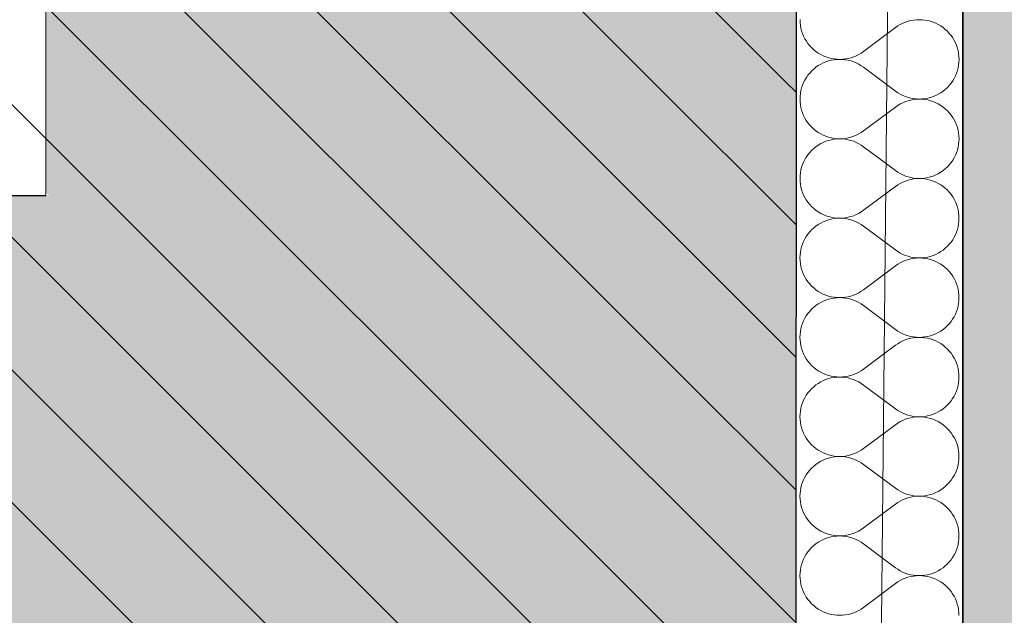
# Model space of a CAD drawing. Header units: millimetres. Extents: x -40276 to 214973, y -147941 to 35228.
# Tile 172 of 256: x -1067 to -123, y 648 to 1219. Entities that reach past the tile are written whole.
import ezdxf

# ---------------------------------------------------------------- set-up
doc = ezdxf.new("R2010")
doc.units = ezdxf.units.MM
doc.header["$MEASUREMENT"] = 0
doc.linetypes.add('Wipeout_Contour', pattern=[1000, 0, -1000])
for name, color, linetype in [('1._POHLED ZÁPADNÍ_2_0_plochy', 7, 'Continuous'), ('1._POHLED ZÁPADNÍ_2_2D prvky - obecné', 7, 'Continuous'), ('1._POHLED ZÁPADNÍ_2_akustické prvky', 7, 'Continuous'), ('1._POHLED ZÁPADNÍ_2_BT_ortho', 7, 'Continuous'), ('1._POHLED ZÁPADNÍ_2_Nové_Výplně – Řezové', 7, 'Continuous'), ('1._POHLED ZÁPADNÍ_2_Situace - terén', 7, 'Continuous'), ('1._POHLED ZÁPADNÍ_2_Výplně – Řezové', 7, 'Continuous')]:
    doc.layers.add(name, color=color, linetype=linetype)

# ---------------------------------------------------------------- blocks, each defined once
blk = doc.blocks.new('*X12', base_point=(-42174.69, -26223.67))
at = {"layer": '1._POHLED ZÁPADNÍ_2_Nové_Výplně – Řezové', "color": 21, "linetype": 'Continuous', "lineweight": 20, "true_color": 0xffaaaa}
for p, q in [((-318.71, 1219.09), (-318.62, 1216.37)), ((-215.19, 1217.53), (-217.77, 1216.67)), ((-212.55, 1218.2), (-215.19, 1217.53)), ((-209.88, 1218.69), (-212.55, 1218.2)), ((-207.17, 1218.98), (-209.88, 1218.69)), ((-204.45, 1219.08), (-207.17, 1218.98)), ((-201.73, 1218.98), (-204.45, 1219.08)), ((-199.03, 1218.69), (-201.73, 1218.98)), ((-196.35, 1218.21), (-199.03, 1218.69)), ((-193.72, 1217.54), (-196.35, 1218.21)), ((-191.13, 1216.68), (-193.72, 1217.54)), ((-318.62, 1216.37), (-318.33, 1213.67)), ((-318.33, 1213.67), (-317.84, 1210.99)), ((-317.84, 1210.99), (-317.17, 1208.35)), ((-317.17, 1208.35), (-316.31, 1205.77)), ((-227.29, 1211.46), (-257.77, 1188.61)), ((-225.05, 1213.01), (-227.29, 1211.46)), ((-222.71, 1214.4), (-225.05, 1213.01)), ((-220.28, 1215.62), (-222.71, 1214.4)), ((-217.77, 1216.67), (-220.28, 1215.62)), ((-188.62, 1215.64), (-191.13, 1216.68)), ((-186.19, 1214.42), (-188.62, 1215.64)), ((-183.85, 1213.03), (-186.19, 1214.42)), ((-181.61, 1211.48), (-183.85, 1213.03)), ((-179.49, 1209.78), (-181.61, 1211.48)), ((-177.5, 1207.92), (-179.49, 1209.78)), ((-316.31, 1205.77), (-315.27, 1203.26)), ((-315.27, 1203.26), (-314.05, 1200.83)), ((-314.05, 1200.83), (-312.67, 1198.49)), ((-175.65, 1205.93), (-177.5, 1207.92)), ((-173.94, 1203.81), (-175.65, 1205.93)), ((-172.39, 1201.58), (-173.94, 1203.81)), ((-171, 1199.24), (-172.39, 1201.58)), ((-169.78, 1196.81), (-171, 1199.24)), ((-312.67, 1198.49), (-311.11, 1196.25)), ((-311.11, 1196.25), (-309.41, 1194.14)), ((-309.41, 1194.14), (-307.55, 1192.14)), ((-307.55, 1192.14), (-305.56, 1190.29)), ((-305.56, 1190.29), (-303.44, 1188.58)), ((-168.74, 1194.29), (-169.78, 1196.81)), ((-167.88, 1191.71), (-168.74, 1194.29)), ((-167.21, 1189.08), (-167.88, 1191.71)), ((-166.73, 1186.4), (-167.21, 1189.08)), ((-303.44, 1188.58), (-301.21, 1187.03)), ((-301.21, 1187.03), (-298.87, 1185.65)), ((-298.87, 1185.65), (-296.43, 1184.43)), ((-296.43, 1184.43), (-293.92, 1183.39)), ((-293.92, 1183.39), (-291.34, 1182.53)), ((-291.34, 1182.53), (-288.7, 1181.86)), ((-288.7, 1180.13), (-291.34, 1179.46)), ((-288.7, 1181.86), (-286.02, 1181.38)), ((-286.02, 1180.61), (-288.7, 1180.13)), ((-286.02, 1181.38), (-283.32, 1181.09)), ((-283.32, 1180.9), (-286.02, 1180.61)), ((-283.32, 1181.09), (-280.6, 1180.99)), ((-280.6, 1180.99), (-283.32, 1180.9)), ((-280.6, 1180.99), (-277.88, 1181.09)), ((-277.88, 1180.89), (-280.6, 1180.99)), ((-277.88, 1181.09), (-275.18, 1181.38)), ((-275.18, 1180.6), (-277.88, 1180.89)), ((-275.18, 1181.38), (-272.5, 1181.87)), ((-272.5, 1180.11), (-275.18, 1180.6)), ((-272.5, 1181.87), (-269.86, 1182.54)), ((-269.86, 1179.44), (-272.5, 1180.11)), ((-269.86, 1182.54), (-267.28, 1183.4)), ((-267.28, 1183.4), (-264.77, 1184.44)), ((-264.77, 1184.44), (-262.34, 1185.66)), ((-262.34, 1185.66), (-260, 1187.05)), ((-260, 1187.05), (-257.77, 1188.61)), ((-166.44, 1183.69), (-166.73, 1186.4)), ((-166.34, 1180.98), (-166.44, 1183.69)), ((-166.44, 1178.26), (-166.34, 1180.98)), ((-305.56, 1171.7), (-307.56, 1169.85)), ((-303.44, 1173.4), (-305.56, 1171.7)), ((-301.21, 1174.96), (-303.44, 1173.4)), ((-298.87, 1176.34), (-301.21, 1174.96)), ((-296.43, 1177.56), (-298.87, 1176.34)), ((-293.92, 1178.6), (-296.43, 1177.56)), ((-291.34, 1179.46), (-293.92, 1178.6)), ((-267.28, 1178.58), (-269.86, 1179.44)), ((-264.77, 1177.53), (-267.28, 1178.58)), ((-262.34, 1176.31), (-264.77, 1177.53)), ((-260, 1174.92), (-262.34, 1176.31)), ((-257.77, 1173.37), (-260, 1174.92)), ((-227.3, 1150.51), (-257.77, 1173.37)), ((-168.74, 1167.66), (-167.88, 1170.24)), ((-167.88, 1170.24), (-167.21, 1172.87)), ((-167.21, 1172.87), (-166.73, 1175.55)), ((-166.73, 1175.55), (-166.44, 1178.26)), ((-314.06, 1161.16), (-315.28, 1158.73)), ((-312.67, 1163.5), (-314.06, 1161.16)), ((-311.12, 1165.74), (-312.67, 1163.5)), ((-309.41, 1167.86), (-311.12, 1165.74)), ((-307.56, 1169.85), (-309.41, 1167.86)), ((-172.39, 1160.37), (-171.01, 1162.71)), ((-171.01, 1162.71), (-169.79, 1165.14)), ((-169.79, 1165.14), (-168.74, 1167.66)), ((-317.18, 1153.64), (-317.85, 1151)), ((-316.32, 1156.22), (-317.18, 1153.64)), ((-315.28, 1158.73), (-316.32, 1156.22)), ((-181.62, 1150.47), (-179.5, 1152.18)), ((-179.5, 1152.18), (-177.51, 1154.03)), ((-177.51, 1154.03), (-175.65, 1156.02)), ((-175.65, 1156.02), (-173.95, 1158.14)), ((-173.95, 1158.14), (-172.39, 1160.37)), ((-318.63, 1145.62), (-318.73, 1142.9)), ((-318.73, 1142.9), (-318.63, 1140.18)), ((-318.34, 1148.33), (-318.63, 1145.62)), ((-317.85, 1151), (-318.34, 1148.33)), ((-227.3, 1150.51), (-225.06, 1148.95)), ((-225.06, 1148.95), (-222.72, 1147.56)), ((-222.72, 1147.56), (-220.29, 1146.34)), ((-220.29, 1146.34), (-217.78, 1145.3)), ((-217.78, 1145.3), (-215.2, 1144.44)), ((-215.2, 1144.44), (-212.56, 1143.76)), ((-212.56, 1142.01), (-215.2, 1141.34)), ((-212.56, 1143.76), (-209.89, 1143.28)), ((-209.89, 1142.49), (-212.56, 1142.01)), ((-209.89, 1143.28), (-207.18, 1142.98)), ((-207.18, 1142.79), (-209.89, 1142.49)), ((-207.18, 1142.98), (-204.46, 1142.89)), ((-204.46, 1142.89), (-207.18, 1142.79)), ((-204.46, 1142.89), (-201.75, 1142.98)), ((-201.75, 1142.79), (-204.46, 1142.89)), ((-201.75, 1142.98), (-199.04, 1143.27)), ((-199.04, 1142.5), (-201.75, 1142.79)), ((-199.04, 1143.27), (-196.36, 1143.75)), ((-196.36, 1142.02), (-199.04, 1142.5)), ((-196.36, 1143.75), (-193.73, 1144.42)), ((-193.73, 1141.35), (-196.36, 1142.02)), ((-193.73, 1144.42), (-191.14, 1145.28)), ((-191.14, 1145.28), (-188.63, 1146.32)), ((-188.63, 1146.32), (-186.2, 1147.54)), ((-186.2, 1147.54), (-183.86, 1148.92)), ((-183.86, 1148.92), (-181.62, 1150.47)), ((-318.63, 1140.18), (-318.34, 1137.48)), ((-318.34, 1137.48), (-317.86, 1134.8)), ((-317.86, 1134.8), (-317.18, 1132.16)), ((-227.3, 1135.27), (-257.78, 1112.42)), ((-225.06, 1136.82), (-227.3, 1135.27)), ((-222.73, 1138.21), (-225.06, 1136.82)), ((-220.29, 1139.43), (-222.73, 1138.21)), ((-217.78, 1140.48), (-220.29, 1139.43)), ((-215.2, 1141.34), (-217.78, 1140.48)), ((-191.14, 1140.49), (-193.73, 1141.35)), ((-188.63, 1139.45), (-191.14, 1140.49)), ((-186.2, 1138.23), (-188.63, 1139.45)), ((-183.86, 1136.84), (-186.2, 1138.23)), ((-181.62, 1135.29), (-183.86, 1136.84)), ((-179.5, 1133.59), (-181.62, 1135.29)), ((-177.51, 1131.73), (-179.5, 1133.59)), ((-317.18, 1132.16), (-316.32, 1129.58)), ((-316.32, 1129.58), (-315.28, 1127.07)), ((-315.28, 1127.07), (-314.06, 1124.64)), ((-314.06, 1124.64), (-312.68, 1122.3)), ((-175.66, 1129.74), (-177.51, 1131.73)), ((-173.95, 1127.62), (-175.66, 1129.74)), ((-172.4, 1125.39), (-173.95, 1127.62)), ((-171.01, 1123.05), (-172.4, 1125.39)), ((-169.79, 1120.62), (-171.01, 1123.05)), ((-312.68, 1122.3), (-311.12, 1120.06)), ((-311.12, 1120.06), (-309.42, 1117.94)), ((-309.42, 1117.94), (-307.56, 1115.95)), ((-307.56, 1115.95), (-305.57, 1114.1)), ((-305.57, 1114.1), (-303.45, 1112.39)), ((-168.75, 1118.1), (-169.79, 1120.62)), ((-167.89, 1115.52), (-168.75, 1118.1)), ((-167.22, 1112.89), (-167.89, 1115.52)), ((-303.45, 1112.39), (-301.22, 1110.84)), ((-301.22, 1110.84), (-298.88, 1109.46)), ((-298.88, 1109.46), (-296.44, 1108.24)), ((-296.44, 1108.24), (-293.93, 1107.2)), ((-293.93, 1107.2), (-291.35, 1106.34)), ((-291.35, 1106.34), (-288.71, 1105.67)), ((-288.71, 1105.67), (-286.03, 1105.19)), ((-286.04, 1104.42), (-288.71, 1103.94)), ((-283.33, 1104.71), (-286.04, 1104.42)), ((-286.03, 1105.19), (-283.33, 1104.9)), ((-283.33, 1104.9), (-280.61, 1104.8)), ((-280.61, 1104.8), (-283.33, 1104.71)), ((-280.61, 1104.8), (-277.89, 1104.9)), ((-277.89, 1104.7), (-280.61, 1104.8)), ((-277.89, 1104.9), (-275.19, 1105.19)), ((-275.19, 1104.41), (-277.89, 1104.7)), ((-275.19, 1105.19), (-272.51, 1105.68)), ((-272.51, 1103.92), (-275.19, 1104.41)), ((-272.51, 1105.68), (-269.87, 1106.35)), ((-269.87, 1106.35), (-267.29, 1107.21)), ((-267.29, 1107.21), (-264.78, 1108.25)), ((-264.78, 1108.25), (-262.35, 1109.47)), ((-262.35, 1109.47), (-260.01, 1110.86)), ((-260.01, 1110.86), (-257.78, 1112.42)), ((-166.74, 1110.21), (-167.22, 1112.89)), ((-166.45, 1107.5), (-166.74, 1110.21)), ((-166.35, 1104.79), (-166.45, 1107.5)), ((-166.45, 1102.07), (-166.35, 1104.79)), ((-305.57, 1095.51), (-307.57, 1093.66)), ((-303.45, 1097.21), (-305.57, 1095.51)), ((-301.22, 1098.76), (-303.45, 1097.21)), ((-298.88, 1100.15), (-301.22, 1098.76)), ((-296.45, 1101.37), (-298.88, 1100.15)), ((-293.93, 1102.41), (-296.45, 1101.37)), ((-291.35, 1103.27), (-293.93, 1102.41)), ((-288.71, 1103.94), (-291.35, 1103.27)), ((-269.88, 1103.25), (-272.51, 1103.92)), ((-267.29, 1102.39), (-269.88, 1103.25)), ((-264.78, 1101.34), (-267.29, 1102.39)), ((-262.35, 1100.12), (-264.78, 1101.34)), ((-260.01, 1098.73), (-262.35, 1100.12)), ((-257.78, 1097.18), (-260.01, 1098.73)), ((-227.31, 1074.32), (-257.78, 1097.18)), ((-167.9, 1094.05), (-167.22, 1096.68)), ((-167.22, 1096.68), (-166.74, 1099.36)), ((-166.74, 1099.36), (-166.45, 1102.07)), ((-312.68, 1087.31), (-314.07, 1084.97)), ((-311.13, 1089.55), (-312.68, 1087.31)), ((-309.42, 1091.67), (-311.13, 1089.55)), ((-307.57, 1093.66), (-309.42, 1091.67)), ((-172.4, 1084.18), (-171.02, 1086.52)), ((-171.02, 1086.52), (-169.8, 1088.95)), ((-169.8, 1088.95), (-168.76, 1091.47)), ((-168.76, 1091.47), (-167.9, 1094.05)), ((-317.19, 1077.45), (-317.86, 1074.81)), ((-316.33, 1080.03), (-317.19, 1077.45)), ((-315.29, 1082.54), (-316.33, 1080.03)), ((-314.07, 1084.97), (-315.29, 1082.54)), ((-181.63, 1074.28), (-179.51, 1075.99)), ((-179.51, 1075.99), (-177.52, 1077.84)), ((-177.52, 1077.84), (-175.67, 1079.83)), ((-175.67, 1079.83), (-173.96, 1081.95)), ((-173.96, 1081.95), (-172.4, 1084.18)), ((-318.64, 1069.43), (-318.74, 1066.71)), ((-318.74, 1066.71), (-318.64, 1063.99)), ((-318.35, 1072.13), (-318.64, 1069.43)), ((-317.86, 1074.81), (-318.35, 1072.13)), ((-227.31, 1074.32), (-225.07, 1072.76)), ((-225.07, 1072.76), (-222.73, 1071.37)), ((-222.73, 1071.37), (-220.3, 1070.15)), ((-220.3, 1070.15), (-217.79, 1069.11)), ((-217.79, 1069.11), (-215.21, 1068.25)), ((-215.21, 1068.25), (-212.57, 1067.57)), ((-212.57, 1067.57), (-209.9, 1067.09)), ((-209.9, 1067.09), (-207.19, 1066.79)), ((-207.19, 1066.6), (-209.9, 1066.3)), ((-207.19, 1066.79), (-204.47, 1066.7)), ((-204.47, 1066.7), (-207.19, 1066.6)), ((-204.47, 1066.7), (-201.76, 1066.79)), ((-201.76, 1066.6), (-204.47, 1066.7)), ((-201.76, 1066.79), (-199.05, 1067.08)), ((-199.05, 1066.31), (-201.76, 1066.6)), ((-199.05, 1067.08), (-196.37, 1067.56)), ((-196.37, 1067.56), (-193.74, 1068.23)), ((-193.74, 1068.23), (-191.15, 1069.09)), ((-191.15, 1069.09), (-188.64, 1070.13)), ((-188.64, 1070.13), (-186.21, 1071.34)), ((-186.21, 1071.34), (-183.87, 1072.73)), ((-183.87, 1072.73), (-181.63, 1074.28)), ((-318.64, 1063.99), (-318.35, 1061.29)), ((-318.35, 1061.29), (-317.87, 1058.61)), ((-317.87, 1058.61), (-317.19, 1055.97)), ((-227.31, 1059.08), (-257.79, 1036.23)), ((-225.07, 1060.63), (-227.31, 1059.08)), ((-222.74, 1062.02), (-225.07, 1060.63)), ((-220.3, 1063.24), (-222.74, 1062.02)), ((-217.79, 1064.28), (-220.3, 1063.24)), ((-215.21, 1065.15), (-217.79, 1064.28)), ((-212.58, 1065.82), (-215.21, 1065.15)), ((-209.9, 1066.3), (-212.58, 1065.82)), ((-196.37, 1065.83), (-199.05, 1066.31)), ((-193.74, 1065.16), (-196.37, 1065.83)), ((-191.16, 1064.3), (-193.74, 1065.16)), ((-188.64, 1063.26), (-191.16, 1064.3)), ((-186.21, 1062.04), (-188.64, 1063.26)), ((-183.87, 1060.65), (-186.21, 1062.04)), ((-181.63, 1059.1), (-183.87, 1060.65)), ((-179.51, 1057.4), (-181.63, 1059.1)), ((-177.52, 1055.54), (-179.51, 1057.4)), ((-317.19, 1055.97), (-316.33, 1053.39)), ((-316.33, 1053.39), (-315.29, 1050.88)), ((-315.29, 1050.88), (-314.07, 1048.45)), ((-314.07, 1048.45), (-312.69, 1046.11)), ((-175.67, 1053.55), (-177.52, 1055.54)), ((-173.96, 1051.43), (-175.67, 1053.55)), ((-172.41, 1049.2), (-173.96, 1051.43)), ((-171.02, 1046.86), (-172.41, 1049.2)), ((-312.69, 1046.11), (-311.13, 1043.87)), ((-311.13, 1043.87), (-309.43, 1041.75)), ((-309.43, 1041.75), (-307.57, 1039.76)), ((-307.57, 1039.76), (-305.58, 1037.91)), ((-169.8, 1044.43), (-171.02, 1046.86)), ((-168.76, 1041.91), (-169.8, 1044.43)), ((-167.9, 1039.33), (-168.76, 1041.91)), ((-167.23, 1036.7), (-167.9, 1039.33)), ((-305.58, 1037.91), (-303.46, 1036.2)), ((-303.46, 1036.2), (-301.23, 1034.65)), ((-301.23, 1034.65), (-298.89, 1033.27)), ((-298.89, 1033.27), (-296.45, 1032.05)), ((-296.45, 1032.05), (-293.94, 1031.01)), ((-293.94, 1031.01), (-291.36, 1030.15)), ((-291.36, 1030.15), (-288.72, 1029.48)), ((-288.72, 1029.48), (-286.05, 1029)), ((-286.05, 1029), (-283.34, 1028.71)), ((-283.34, 1028.71), (-280.62, 1028.61)), ((-280.62, 1028.61), (-277.9, 1028.71)), ((-277.9, 1028.71), (-275.2, 1029)), ((-275.2, 1029), (-272.52, 1029.49)), ((-272.52, 1029.49), (-269.89, 1030.16)), ((-269.89, 1030.16), (-267.3, 1031.02)), ((-267.3, 1031.02), (-264.79, 1032.06)), ((-264.79, 1032.06), (-262.36, 1033.28)), ((-262.36, 1033.28), (-260.02, 1034.67)), ((-260.02, 1034.67), (-257.79, 1036.23)), ((-166.75, 1034.02), (-167.23, 1036.7)), ((-166.46, 1031.31), (-166.75, 1034.02)), ((-166.36, 1028.59), (-166.46, 1031.31)), ((-305.58, 1019.32), (-307.58, 1017.47)), ((-303.47, 1021.02), (-305.58, 1019.32)), ((-301.23, 1022.57), (-303.47, 1021.02)), ((-298.89, 1023.96), (-301.23, 1022.57)), ((-296.46, 1025.18), (-298.89, 1023.96)), ((-293.94, 1026.22), (-296.46, 1025.18)), ((-291.36, 1027.07), (-293.94, 1026.22)), ((-288.72, 1027.75), (-291.36, 1027.07)), ((-286.05, 1028.23), (-288.72, 1027.75)), ((-283.34, 1028.52), (-286.05, 1028.23)), ((-280.62, 1028.61), (-283.34, 1028.52)), ((-277.9, 1028.51), (-280.62, 1028.61)), ((-275.2, 1028.22), (-277.9, 1028.51)), ((-272.52, 1027.73), (-275.2, 1028.22)), ((-269.89, 1027.06), (-272.52, 1027.73)), ((-267.31, 1026.2), (-269.89, 1027.06)), ((-264.79, 1025.15), (-267.31, 1026.2)), ((-262.36, 1023.93), (-264.79, 1025.15)), ((-260.02, 1022.54), (-262.36, 1023.93)), ((-257.79, 1020.99), (-260.02, 1022.54)), ((-227.32, 998.13), (-257.79, 1020.99)), ((-167.91, 1017.86), (-167.23, 1020.49)), ((-167.23, 1020.49), (-166.75, 1023.17)), ((-166.75, 1023.17), (-166.46, 1025.88)), ((-166.46, 1025.88), (-166.36, 1028.59)), ((-312.69, 1011.12), (-314.08, 1008.78)), ((-311.14, 1013.36), (-312.69, 1011.12)), ((-309.43, 1015.47), (-311.14, 1013.36)), ((-307.58, 1017.47), (-309.43, 1015.47)), ((-172.42, 1007.99), (-171.03, 1010.33)), ((-171.03, 1010.33), (-169.81, 1012.76)), ((-169.81, 1012.76), (-168.77, 1015.28)), ((-168.77, 1015.28), (-167.91, 1017.86)), ((-317.2, 1001.26), (-317.87, 998.62)), ((-316.34, 1003.84), (-317.2, 1001.26)), ((-315.3, 1006.35), (-316.34, 1003.84)), ((-314.08, 1008.78), (-315.3, 1006.35)), ((-179.52, 999.8), (-177.53, 1001.65)), ((-177.53, 1001.65), (-175.68, 1003.64)), ((-175.68, 1003.64), (-173.97, 1005.76)), ((-173.97, 1005.76), (-172.42, 1007.99)), ((-318.65, 993.24), (-318.75, 990.52)), ((-318.36, 995.94), (-318.65, 993.24)), ((-317.87, 998.62), (-318.36, 995.94)), ((-227.32, 998.13), (-225.08, 996.57)), ((-225.08, 996.57), (-222.75, 995.18)), ((-222.75, 995.18), (-220.31, 993.96)), ((-220.31, 993.96), (-217.8, 992.92)), ((-217.8, 992.92), (-215.22, 992.06)), ((-215.22, 992.06), (-212.59, 991.38)), ((-212.59, 991.38), (-209.91, 990.9)), ((-209.91, 990.9), (-207.2, 990.6)), ((-201.77, 990.6), (-199.06, 990.89)), ((-199.06, 990.89), (-196.38, 991.37)), ((-196.38, 991.37), (-193.75, 992.04)), ((-193.75, 992.04), (-191.17, 992.9)), ((-191.17, 992.9), (-188.65, 993.94)), ((-188.65, 993.94), (-186.22, 995.15)), ((-186.22, 995.15), (-183.88, 996.54)), ((-183.88, 996.54), (-181.64, 998.09)), ((-181.64, 998.09), (-179.52, 999.8)), ((-318.75, 990.52), (-318.65, 987.8)), ((-318.65, 987.8), (-318.36, 985.1)), ((-318.36, 985.1), (-317.88, 982.42)), ((-317.88, 982.42), (-317.2, 979.78)), ((-227.32, 982.89), (-257.8, 960.04)), ((-225.09, 984.44), (-227.32, 982.89)), ((-222.75, 985.83), (-225.09, 984.44)), ((-220.31, 987.05), (-222.75, 985.83)), ((-217.8, 988.09), (-220.31, 987.05)), ((-215.22, 988.95), (-217.8, 988.09)), ((-212.59, 989.63), (-215.22, 988.95)), ((-209.91, 990.11), (-212.59, 989.63)), ((-207.2, 990.41), (-209.91, 990.11)), ((-207.2, 990.6), (-204.49, 990.5)), ((-204.49, 990.5), (-207.2, 990.41)), ((-204.49, 990.5), (-201.77, 990.6)), ((-201.77, 990.41), (-204.49, 990.5)), ((-199.06, 990.12), (-201.77, 990.41)), ((-196.38, 989.64), (-199.06, 990.12)), ((-193.75, 988.97), (-196.38, 989.64)), ((-191.17, 988.11), (-193.75, 988.97)), ((-188.65, 987.07), (-191.17, 988.11)), ((-186.22, 985.85), (-188.65, 987.07)), ((-183.88, 984.46), (-186.22, 985.85)), ((-181.64, 982.91), (-183.88, 984.46)), ((-179.53, 981.21), (-181.64, 982.91)), ((-317.2, 979.78), (-316.34, 977.2)), ((-316.34, 977.2), (-315.3, 974.69)), ((-315.3, 974.69), (-314.09, 972.26)), ((-314.09, 972.26), (-312.7, 969.92)), ((-177.53, 979.35), (-179.53, 981.21)), ((-175.68, 977.36), (-177.53, 979.35)), ((-173.97, 975.24), (-175.68, 977.36)), ((-172.42, 973.01), (-173.97, 975.24)), ((-171.03, 970.67), (-172.42, 973.01)), ((-312.7, 969.92), (-311.15, 967.68)), ((-311.15, 967.68), (-309.44, 965.56)), ((-309.44, 965.56), (-307.58, 963.57)), ((-307.58, 963.57), (-305.59, 961.72)), ((-169.81, 968.24), (-171.03, 970.67)), ((-168.77, 965.72), (-169.81, 968.24)), ((-167.91, 963.14), (-168.77, 965.72)), ((-167.24, 960.51), (-167.91, 963.14)), ((-305.59, 961.72), (-303.47, 960.01)), ((-303.47, 960.01), (-301.24, 958.46)), ((-301.24, 958.46), (-298.9, 957.07)), ((-298.9, 957.07), (-296.47, 955.86)), ((-296.47, 955.86), (-293.95, 954.82)), ((-293.95, 954.82), (-291.37, 953.96)), ((-291.37, 953.96), (-288.73, 953.29)), ((-288.73, 953.29), (-286.06, 952.81)), ((-275.21, 952.81), (-272.53, 953.3)), ((-272.53, 953.3), (-269.9, 953.97)), ((-269.9, 953.97), (-267.32, 954.83)), ((-267.32, 954.83), (-264.8, 955.87)), ((-264.8, 955.87), (-262.37, 957.09)), ((-262.37, 957.09), (-260.03, 958.48)), ((-260.03, 958.48), (-257.8, 960.04)), ((-166.76, 957.83), (-167.24, 960.51)), ((-166.47, 955.12), (-166.76, 957.83)), ((-166.37, 952.4), (-166.47, 955.12)), ((-303.48, 944.83), (-305.59, 943.13)), ((-301.24, 946.38), (-303.48, 944.83)), ((-298.9, 947.77), (-301.24, 946.38)), ((-296.47, 948.99), (-298.9, 947.77)), ((-293.95, 950.03), (-296.47, 948.99)), ((-291.37, 950.88), (-293.95, 950.03)), ((-288.73, 951.56), (-291.37, 950.88)), ((-286.06, 952.04), (-288.73, 951.56)), ((-286.06, 952.81), (-283.35, 952.52)), ((-283.35, 952.33), (-286.06, 952.04)), ((-283.35, 952.52), (-280.63, 952.42)), ((-280.63, 952.42), (-283.35, 952.33)), ((-280.63, 952.42), (-277.91, 952.52)), ((-277.91, 952.32), (-280.63, 952.42)), ((-277.91, 952.52), (-275.21, 952.81)), ((-275.21, 952.03), (-277.91, 952.32)), ((-272.53, 951.54), (-275.21, 952.03)), ((-269.9, 950.87), (-272.53, 951.54)), ((-267.32, 950.01), (-269.9, 950.87)), ((-264.8, 948.96), (-267.32, 950.01)), ((-262.37, 947.74), (-264.8, 948.96)), ((-260.03, 946.35), (-262.37, 947.74)), ((-257.8, 944.8), (-260.03, 946.35)), ((-227.33, 921.94), (-257.8, 944.8)), ((-167.92, 941.67), (-167.24, 944.3)), ((-167.24, 944.3), (-166.76, 946.98)), ((-166.76, 946.98), (-166.47, 949.69)), ((-166.47, 949.69), (-166.37, 952.4)), ((-312.7, 934.93), (-314.09, 932.59)), ((-311.15, 937.17), (-312.7, 934.93)), ((-309.44, 939.28), (-311.15, 937.17)), ((-307.59, 941.27), (-309.44, 939.28)), ((-305.59, 943.13), (-307.59, 941.27)), ((-171.04, 934.14), (-169.82, 936.57)), ((-169.82, 936.57), (-168.78, 939.09)), ((-168.78, 939.09), (-167.92, 941.67)), ((-317.21, 925.07), (-317.88, 922.43)), ((-316.35, 927.65), (-317.21, 925.07)), ((-315.31, 930.16), (-316.35, 927.65)), ((-314.09, 932.59), (-315.31, 930.16)), ((-179.53, 923.61), (-177.54, 925.46)), ((-177.54, 925.46), (-175.69, 927.45)), ((-175.69, 927.45), (-173.98, 929.57)), ((-173.98, 929.57), (-172.43, 931.8)), ((-172.43, 931.8), (-171.04, 934.14)), ((-318.66, 917.05), (-318.76, 914.33)), ((-318.37, 919.75), (-318.66, 917.05)), ((-317.88, 922.43), (-318.37, 919.75)), ((-227.33, 921.94), (-225.09, 920.38)), ((-225.09, 920.38), (-222.76, 918.99)), ((-222.76, 918.99), (-220.32, 917.77)), ((-220.32, 917.77), (-217.81, 916.73)), ((-217.81, 916.73), (-215.23, 915.87)), ((-215.23, 915.87), (-212.6, 915.19)), ((-196.39, 915.18), (-193.76, 915.85)), ((-193.76, 915.85), (-191.18, 916.71)), ((-191.18, 916.71), (-188.66, 917.75)), ((-188.66, 917.75), (-186.23, 918.96)), ((-186.23, 918.96), (-183.89, 920.35)), ((-183.89, 920.35), (-181.65, 921.9)), ((-181.65, 921.9), (-179.53, 923.61)), ((-318.76, 914.33), (-318.66, 911.61)), ((-318.66, 911.61), (-318.37, 908.91)), ((-318.37, 908.91), (-317.89, 906.23)), ((-317.89, 906.23), (-317.21, 903.59)), ((-227.33, 906.7), (-257.81, 883.85)), ((-225.1, 908.25), (-227.33, 906.7)), ((-222.76, 909.64), (-225.1, 908.25)), ((-220.33, 910.86), (-222.76, 909.64)), ((-217.81, 911.9), (-220.33, 910.86)), ((-215.23, 912.76), (-217.81, 911.9)), ((-212.6, 913.44), (-215.23, 912.76)), ((-212.6, 915.19), (-209.92, 914.71)), ((-209.92, 913.92), (-212.6, 913.44)), ((-209.92, 914.71), (-207.21, 914.41)), ((-207.21, 914.22), (-209.92, 913.92)), ((-207.21, 914.41), (-204.5, 914.31)), ((-204.5, 914.31), (-207.21, 914.22)), ((-204.5, 914.31), (-201.78, 914.41)), ((-201.78, 914.22), (-204.5, 914.31)), ((-201.78, 914.41), (-199.07, 914.7)), ((-199.07, 913.93), (-201.78, 914.22)), ((-199.07, 914.7), (-196.39, 915.18)), ((-196.39, 913.45), (-199.07, 913.93)), ((-193.76, 912.78), (-196.39, 913.45)), ((-191.18, 911.92), (-193.76, 912.78)), ((-188.66, 910.88), (-191.18, 911.92)), ((-186.23, 909.66), (-188.66, 910.88)), ((-183.89, 908.27), (-186.23, 909.66)), ((-181.65, 906.72), (-183.89, 908.27)), ((-179.54, 905.01), (-181.65, 906.72)), ((-317.21, 903.59), (-316.36, 901.01)), ((-316.36, 901.01), (-315.31, 898.5)), ((-315.31, 898.5), (-314.1, 896.07)), ((-177.54, 903.16), (-179.54, 905.01)), ((-175.69, 901.17), (-177.54, 903.16)), ((-173.98, 899.05), (-175.69, 901.17)), ((-172.43, 896.82), (-173.98, 899.05)), ((-171.04, 894.48), (-172.43, 896.82)), ((-314.1, 896.07), (-312.71, 893.73)), ((-312.71, 893.73), (-311.16, 891.49)), ((-311.16, 891.49), (-309.45, 889.37)), ((-309.45, 889.37), (-307.59, 887.38)), ((-307.59, 887.38), (-305.6, 885.53)), ((-169.82, 892.05), (-171.04, 894.48)), ((-168.78, 889.53), (-169.82, 892.05)), ((-167.92, 886.95), (-168.78, 889.53)), ((-305.6, 885.53), (-303.48, 883.82)), ((-303.48, 883.82), (-301.25, 882.27)), ((-301.25, 882.27), (-298.91, 880.88)), ((-298.91, 880.88), (-296.48, 879.67)), ((-296.48, 879.67), (-293.96, 878.63)), ((-293.96, 878.63), (-291.38, 877.77)), ((-291.38, 877.77), (-288.74, 877.1)), ((-272.54, 877.11), (-269.91, 877.78)), ((-269.91, 877.78), (-267.33, 878.64)), ((-267.33, 878.64), (-264.81, 879.68)), ((-264.81, 879.68), (-262.38, 880.9)), ((-262.38, 880.9), (-260.04, 882.29)), ((-260.04, 882.29), (-257.81, 883.85)), ((-167.25, 884.31), (-167.92, 886.95)), ((-166.77, 881.64), (-167.25, 884.31)), ((-166.48, 878.93), (-166.77, 881.64)), ((-166.38, 876.21), (-166.48, 878.93)), ((-303.49, 868.64), (-305.61, 866.94)), ((-301.25, 870.19), (-303.49, 868.64)), ((-298.91, 871.58), (-301.25, 870.19)), ((-296.48, 872.8), (-298.91, 871.58)), ((-293.96, 873.84), (-296.48, 872.8)), ((-291.38, 874.69), (-293.96, 873.84)), ((-288.74, 875.36), (-291.38, 874.69)), ((-288.74, 877.1), (-286.07, 876.62)), ((-286.07, 875.85), (-288.74, 875.36)), ((-286.07, 876.62), (-283.36, 876.33)), ((-283.36, 876.13), (-286.07, 875.85)), ((-283.36, 876.33), (-280.64, 876.23)), ((-280.64, 876.23), (-283.36, 876.13)), ((-280.64, 876.23), (-277.92, 876.33)), ((-277.92, 876.13), (-280.64, 876.23)), ((-277.92, 876.33), (-275.22, 876.62)), ((-275.22, 875.84), (-277.92, 876.13)), ((-275.22, 876.62), (-272.54, 877.11)), ((-272.54, 875.35), (-275.22, 875.84)), ((-269.91, 874.68), (-272.54, 875.35)), ((-267.33, 873.82), (-269.91, 874.68)), ((-264.81, 872.77), (-267.33, 873.82)), ((-262.38, 871.55), (-264.81, 872.77)), ((-260.04, 870.16), (-262.38, 871.55)), ((-257.81, 868.61), (-260.04, 870.16)), ((-227.34, 845.75), (-257.81, 868.61)), ((-167.25, 868.11), (-166.77, 870.79)), ((-166.77, 870.79), (-166.48, 873.49)), ((-166.48, 873.49), (-166.38, 876.21)), ((-311.16, 860.98), (-312.71, 858.74)), ((-309.45, 863.09), (-311.16, 860.98)), ((-307.6, 865.08), (-309.45, 863.09)), ((-305.61, 866.94), (-307.6, 865.08)), ((-171.05, 857.95), (-169.83, 860.38)), ((-169.83, 860.38), (-168.79, 862.9)), ((-168.79, 862.9), (-167.93, 865.48)), ((-167.93, 865.48), (-167.25, 868.11)), ((-316.36, 851.46), (-317.22, 848.88)), ((-315.32, 853.97), (-316.36, 851.46)), ((-314.1, 856.4), (-315.32, 853.97)), ((-312.71, 858.74), (-314.1, 856.4)), ((-177.55, 849.27), (-175.7, 851.26)), ((-175.7, 851.26), (-173.99, 853.38)), ((-173.99, 853.38), (-172.44, 855.61)), ((-172.44, 855.61), (-171.05, 857.95)), ((-318.67, 840.86), (-318.77, 838.14)), ((-318.38, 843.56), (-318.67, 840.86)), ((-317.9, 846.24), (-318.38, 843.56)), ((-317.22, 848.88), (-317.9, 846.24)), ((-227.34, 845.75), (-225.11, 844.19)), ((-225.11, 844.19), (-222.77, 842.8)), ((-222.77, 842.8), (-220.34, 841.58)), ((-220.34, 841.58), (-217.82, 840.54)), ((-217.82, 840.54), (-215.24, 839.68)), ((-193.77, 839.66), (-191.19, 840.52)), ((-191.19, 840.52), (-188.67, 841.56)), ((-188.67, 841.56), (-186.24, 842.77)), ((-186.24, 842.77), (-183.9, 844.16)), ((-183.9, 844.16), (-181.66, 845.71)), ((-181.66, 845.71), (-179.54, 847.42)), ((-179.54, 847.42), (-177.55, 849.27)), ((-318.77, 838.14), (-318.67, 835.42)), ((-318.67, 835.42), (-318.38, 832.72)), ((-318.38, 832.72), (-317.9, 830.04)), ((-227.34, 830.51), (-257.82, 807.66)), ((-225.11, 832.06), (-227.34, 830.51)), ((-222.77, 833.45), (-225.11, 832.06)), ((-220.34, 834.67), (-222.77, 833.45)), ((-217.82, 835.71), (-220.34, 834.67)), ((-215.24, 836.57), (-217.82, 835.71)), ((-215.24, 839.68), (-212.61, 839)), ((-212.61, 837.25), (-215.24, 836.57)), ((-212.61, 839), (-209.93, 838.52)), ((-209.93, 837.73), (-212.61, 837.25)), ((-209.93, 838.52), (-207.23, 838.22)), ((-207.23, 838.03), (-209.93, 837.73)), ((-207.23, 838.22), (-204.51, 838.12)), ((-204.51, 838.12), (-207.23, 838.03)), ((-204.51, 838.12), (-201.79, 838.22)), ((-201.79, 838.03), (-204.51, 838.12)), ((-201.79, 838.22), (-199.08, 838.51)), ((-199.08, 837.74), (-201.79, 838.03)), ((-199.08, 838.51), (-196.4, 838.99)), ((-196.41, 837.26), (-199.08, 837.74)), ((-193.77, 836.58), (-196.41, 837.26)), ((-196.4, 838.99), (-193.77, 839.66)), ((-191.19, 835.73), (-193.77, 836.58)), ((-188.67, 834.69), (-191.19, 835.73)), ((-186.24, 833.47), (-188.67, 834.69)), ((-183.9, 832.08), (-186.24, 833.47)), ((-181.67, 830.53), (-183.9, 832.08)), ((-179.55, 828.82), (-181.67, 830.53)), ((-317.9, 830.04), (-317.23, 827.4)), ((-317.23, 827.4), (-316.37, 824.82)), ((-316.37, 824.82), (-315.32, 822.31)), ((-315.32, 822.31), (-314.11, 819.88)), ((-177.55, 826.97), (-179.55, 828.82)), ((-175.7, 824.98), (-177.55, 826.97)), ((-173.99, 822.86), (-175.7, 824.98)), ((-172.44, 820.63), (-173.99, 822.86)), ((-314.11, 819.88), (-312.72, 817.54)), ((-312.72, 817.54), (-311.17, 815.3)), ((-311.17, 815.3), (-309.46, 813.18)), ((-309.46, 813.18), (-307.61, 811.19)), ((-171.05, 818.29), (-172.44, 820.63)), ((-169.84, 815.86), (-171.05, 818.29)), ((-168.79, 813.34), (-169.84, 815.86)), ((-167.94, 810.76), (-168.79, 813.34)), ((-307.61, 811.19), (-305.61, 809.34)), ((-305.61, 809.34), (-303.49, 807.63)), ((-303.49, 807.63), (-301.26, 806.08)), ((-301.26, 806.08), (-298.92, 804.69)), ((-298.92, 804.69), (-296.49, 803.48)), ((-296.49, 803.48), (-293.97, 802.44)), ((-293.97, 802.44), (-291.39, 801.58)), ((-269.92, 801.59), (-267.34, 802.45)), ((-267.34, 802.45), (-264.82, 803.49)), ((-264.82, 803.49), (-262.39, 804.71)), ((-262.39, 804.71), (-260.05, 806.1)), ((-260.05, 806.1), (-257.82, 807.66)), ((-167.26, 808.12), (-167.94, 810.76)), ((-166.78, 805.45), (-167.26, 808.12)), ((-166.49, 802.74), (-166.78, 805.45)), ((-166.39, 800.02), (-166.49, 802.74)), ((-301.26, 794), (-303.5, 792.45)), ((-298.92, 795.39), (-301.26, 794)), ((-296.49, 796.61), (-298.92, 795.39)), ((-293.97, 797.65), (-296.49, 796.61)), ((-291.39, 798.5), (-293.97, 797.65)), ((-291.39, 801.58), (-288.75, 800.91)), ((-288.76, 799.17), (-291.39, 798.5)), ((-286.08, 799.66), (-288.76, 799.17)), ((-288.75, 800.91), (-286.08, 800.42)), ((-286.08, 800.42), (-283.37, 800.13)), ((-283.37, 799.94), (-286.08, 799.66)), ((-283.37, 800.13), (-280.65, 800.04)), ((-280.65, 800.04), (-283.37, 799.94)), ((-280.65, 800.04), (-277.93, 800.14)), ((-277.93, 799.94), (-280.65, 800.04)), ((-277.93, 800.14), (-275.23, 800.43)), ((-275.23, 799.65), (-277.93, 799.94)), ((-275.23, 800.43), (-272.55, 800.91)), ((-272.55, 799.16), (-275.23, 799.65)), ((-272.55, 800.91), (-269.92, 801.59)), ((-269.92, 798.49), (-272.55, 799.16)), ((-267.34, 797.62), (-269.92, 798.49)), ((-264.82, 796.58), (-267.34, 797.62)), ((-262.39, 795.36), (-264.82, 796.58)), ((-260.05, 793.97), (-262.39, 795.36)), ((-257.82, 792.42), (-260.05, 793.97)), ((-167.26, 791.92), (-166.78, 794.6)), ((-166.78, 794.6), (-166.49, 797.3)), ((-166.49, 797.3), (-166.39, 800.02)), ((-311.17, 784.79), (-312.72, 782.55)), ((-309.46, 786.9), (-311.17, 784.79)), ((-307.61, 788.89), (-309.46, 786.9)), ((-305.62, 790.75), (-307.61, 788.89)), ((-303.5, 792.45), (-305.62, 790.75)), ((-227.35, 769.56), (-257.82, 792.42)), ((-171.06, 781.76), (-169.84, 784.19)), ((-169.84, 784.19), (-168.8, 786.71)), ((-168.8, 786.71), (-167.94, 789.29)), ((-167.94, 789.29), (-167.26, 791.92)), ((-316.37, 775.27), (-317.23, 772.69)), ((-315.33, 777.78), (-316.37, 775.27)), ((-314.11, 780.21), (-315.33, 777.78)), ((-312.72, 782.55), (-314.11, 780.21)), ((-177.56, 773.08), (-175.71, 775.07)), ((-175.71, 775.07), (-174, 777.19)), ((-174, 777.19), (-172.45, 779.42)), ((-172.45, 779.42), (-171.06, 781.76)), ((-318.68, 764.67), (-318.78, 761.95)), ((-318.39, 767.37), (-318.68, 764.67)), ((-317.91, 770.05), (-318.39, 767.37)), ((-317.23, 772.69), (-317.91, 770.05)), ((-227.35, 769.56), (-225.12, 768)), ((-225.12, 768), (-222.78, 766.61)), ((-222.78, 766.61), (-220.35, 765.39)), ((-220.35, 765.39), (-217.83, 764.35)), ((-191.2, 764.33), (-188.68, 765.37)), ((-188.68, 765.37), (-186.25, 766.58)), ((-186.25, 766.58), (-183.91, 767.97)), ((-183.91, 767.97), (-181.67, 769.52)), ((-181.67, 769.52), (-179.55, 771.23)), ((-179.55, 771.23), (-177.56, 773.08)), ((-318.78, 761.95), (-318.68, 759.23)), ((-318.68, 759.23), (-318.39, 756.53)), ((-318.39, 756.53), (-317.91, 753.85)), ((-225.12, 755.87), (-227.35, 754.32)), ((-222.78, 757.26), (-225.12, 755.87)), ((-220.35, 758.48), (-222.78, 757.26)), ((-217.83, 759.52), (-220.35, 758.48)), ((-217.83, 764.35), (-215.25, 763.49)), ((-215.25, 760.38), (-217.83, 759.52)), ((-215.25, 763.49), (-212.62, 762.81)), ((-212.62, 761.06), (-215.25, 760.38)), ((-212.62, 762.81), (-209.94, 762.33)), ((-209.94, 761.54), (-212.62, 761.06)), ((-209.94, 762.33), (-207.24, 762.03)), ((-207.24, 761.83), (-209.94, 761.54)), ((-207.24, 762.03), (-204.52, 761.93)), ((-204.52, 761.93), (-207.24, 761.83)), ((-204.52, 761.93), (-201.8, 762.03)), ((-201.8, 761.84), (-204.52, 761.93)), ((-201.8, 762.03), (-199.09, 762.32)), ((-199.09, 761.55), (-201.8, 761.84)), ((-199.09, 762.32), (-196.42, 762.8)), ((-196.42, 761.07), (-199.09, 761.55)), ((-196.42, 762.8), (-193.78, 763.47)), ((-193.78, 760.39), (-196.42, 761.07)), ((-193.78, 763.47), (-191.2, 764.33)), ((-191.2, 759.54), (-193.78, 760.39)), ((-188.68, 758.5), (-191.2, 759.54)), ((-186.25, 757.28), (-188.68, 758.5)), ((-183.91, 755.89), (-186.25, 757.28)), ((-181.68, 754.34), (-183.91, 755.89)), ((-317.91, 753.85), (-317.24, 751.21)), ((-317.24, 751.21), (-316.38, 748.63)), ((-316.38, 748.63), (-315.34, 746.12)), ((-315.34, 746.12), (-314.12, 743.68)), ((-227.35, 754.32), (-257.83, 731.46)), ((-179.56, 752.63), (-181.68, 754.34)), ((-177.57, 750.78), (-179.56, 752.63)), ((-175.71, 748.79), (-177.57, 750.78)), ((-174, 746.67), (-175.71, 748.79)), ((-172.45, 744.44), (-174, 746.67)), ((-314.12, 743.68), (-312.73, 741.35)), ((-312.73, 741.35), (-311.18, 739.11)), ((-311.18, 739.11), (-309.47, 736.99)), ((-309.47, 736.99), (-307.62, 735)), ((-171.06, 742.1), (-172.45, 744.44)), ((-169.85, 739.66), (-171.06, 742.1)), ((-168.8, 737.15), (-169.85, 739.66)), ((-167.95, 734.57), (-168.8, 737.15)), ((-307.62, 735), (-305.62, 733.15)), ((-305.62, 733.15), (-303.51, 731.44)), ((-303.51, 731.44), (-301.27, 729.89)), ((-301.27, 729.89), (-298.93, 728.5)), ((-298.93, 728.5), (-296.5, 727.29)), ((-296.5, 727.29), (-293.98, 726.25)), ((-267.35, 726.26), (-264.83, 727.3)), ((-264.83, 727.3), (-262.4, 728.52)), ((-262.4, 728.52), (-260.06, 729.91)), ((-260.06, 729.91), (-257.83, 731.46)), ((-167.27, 731.93), (-167.95, 734.57)), ((-166.79, 729.26), (-167.27, 731.93)), ((-166.5, 726.55), (-166.79, 729.26)), ((-301.27, 717.81), (-303.51, 716.26)), ((-298.93, 719.2), (-301.27, 717.81)), ((-296.5, 720.42), (-298.93, 719.2)), ((-293.98, 721.46), (-296.5, 720.42)), ((-293.98, 726.25), (-291.4, 725.39)), ((-291.4, 722.31), (-293.98, 721.46)), ((-291.4, 725.39), (-288.77, 724.72)), ((-288.77, 722.98), (-291.4, 722.31)), ((-288.77, 724.72), (-286.09, 724.23)), ((-286.09, 723.46), (-288.77, 722.98)), ((-286.09, 724.23), (-283.38, 723.94)), ((-283.38, 723.75), (-286.09, 723.46)), ((-283.38, 723.94), (-280.66, 723.85)), ((-280.66, 723.85), (-283.38, 723.75)), ((-280.66, 723.85), (-277.95, 723.95)), ((-277.95, 723.75), (-280.66, 723.85)), ((-277.95, 723.95), (-275.24, 724.24)), ((-275.24, 723.46), (-277.95, 723.75)), ((-275.24, 724.24), (-272.56, 724.72)), ((-272.56, 722.97), (-275.24, 723.46)), ((-272.56, 724.72), (-269.93, 725.4)), ((-269.93, 722.3), (-272.56, 722.97)), ((-269.93, 725.4), (-267.35, 726.26)), ((-267.35, 721.43), (-269.93, 722.3)), ((-264.84, 720.39), (-267.35, 721.43)), ((-262.4, 719.17), (-264.84, 720.39)), ((-260.07, 717.78), (-262.4, 719.17)), ((-257.83, 716.23), (-260.07, 717.78)), ((-167.28, 715.73), (-166.79, 718.41)), ((-166.79, 718.41), (-166.5, 721.11)), ((-166.4, 723.83), (-166.5, 726.55)), ((-166.5, 721.11), (-166.4, 723.83)), ((-311.18, 708.6), (-312.73, 706.36)), ((-309.47, 710.71), (-311.18, 708.6)), ((-307.62, 712.7), (-309.47, 710.71)), ((-305.63, 714.56), (-307.62, 712.7)), ((-303.51, 716.26), (-305.63, 714.56)), ((-227.36, 693.37), (-257.83, 716.23)), ((-171.07, 705.57), (-169.85, 708)), ((-169.85, 708), (-168.81, 710.51)), ((-168.81, 710.51), (-167.95, 713.1)), ((-167.95, 713.1), (-167.28, 715.73)), ((-316.38, 699.08), (-317.24, 696.5)), ((-315.34, 701.59), (-316.38, 699.08)), ((-314.12, 704.02), (-315.34, 701.59)), ((-312.73, 706.36), (-314.12, 704.02)), ((-177.57, 696.89), (-175.72, 698.88)), ((-175.72, 698.88), (-174.01, 701)), ((-174.01, 701), (-172.46, 703.23)), ((-172.46, 703.23), (-171.07, 705.57)), ((-318.4, 691.18), (-318.69, 688.48)), ((-317.92, 693.86), (-318.4, 691.18)), ((-317.24, 696.5), (-317.92, 693.86)), ((-227.36, 693.37), (-225.13, 691.81)), ((-225.13, 691.81), (-222.79, 690.42)), ((-222.79, 690.42), (-220.36, 689.2)), ((-220.36, 689.2), (-217.84, 688.16)), ((-191.21, 688.14), (-188.69, 689.18)), ((-188.69, 689.18), (-186.26, 690.39)), ((-186.26, 690.39), (-183.92, 691.78)), ((-183.92, 691.78), (-181.68, 693.33)), ((-181.68, 693.33), (-179.57, 695.04)), ((-179.57, 695.04), (-177.57, 696.89)), ((-318.69, 688.48), (-318.79, 685.76)), ((-318.79, 685.76), (-318.69, 683.04)), ((-318.69, 683.04), (-318.4, 680.34)), ((-318.4, 680.34), (-317.92, 677.66)), ((-225.13, 679.68), (-227.36, 678.13)), ((-222.79, 681.07), (-225.13, 679.68)), ((-220.36, 682.29), (-222.79, 681.07)), ((-217.84, 683.33), (-220.36, 682.29)), ((-217.84, 688.16), (-215.26, 687.3)), ((-215.26, 684.19), (-217.84, 683.33)), ((-215.26, 687.3), (-212.63, 686.62)), ((-212.63, 684.87), (-215.26, 684.19)), ((-212.63, 686.62), (-209.95, 686.14)), ((-209.95, 685.35), (-212.63, 684.87)), ((-209.95, 686.14), (-207.25, 685.84)), ((-207.25, 685.64), (-209.95, 685.35)), ((-207.25, 685.84), (-204.53, 685.74)), ((-204.53, 685.74), (-207.25, 685.64)), ((-204.53, 685.74), (-201.81, 685.84)), ((-201.81, 685.65), (-204.53, 685.74)), ((-201.81, 685.84), (-199.1, 686.13)), ((-199.1, 685.36), (-201.81, 685.65)), ((-199.1, 686.13), (-196.43, 686.61)), ((-196.43, 684.88), (-199.1, 685.36)), ((-196.43, 686.61), (-193.79, 687.28)), ((-193.79, 684.2), (-196.43, 684.88)), ((-193.79, 687.28), (-191.21, 688.14)), ((-191.21, 683.35), (-193.79, 684.2)), ((-188.69, 682.31), (-191.21, 683.35)), ((-186.26, 681.09), (-188.69, 682.31)), ((-183.92, 679.7), (-186.26, 681.09)), ((-181.69, 678.15), (-183.92, 679.7)), ((-317.92, 677.66), (-317.25, 675.02)), ((-317.25, 675.02), (-316.39, 672.44)), ((-316.39, 672.44), (-315.35, 669.93)), ((-227.36, 678.13), (-257.84, 655.27)), ((-179.57, 676.44), (-181.69, 678.15)), ((-177.58, 674.59), (-179.57, 676.44)), ((-175.72, 672.6), (-177.58, 674.59)), ((-174.01, 670.48), (-175.72, 672.6)), ((-172.46, 668.25), (-174.01, 670.48)), ((-315.35, 669.93), (-314.13, 667.49)), ((-314.13, 667.49), (-312.74, 665.15)), ((-312.74, 665.15), (-311.19, 662.92)), ((-311.19, 662.92), (-309.48, 660.8)), ((-309.48, 660.8), (-307.63, 658.81)), ((-171.07, 665.91), (-172.46, 668.25)), ((-169.86, 663.47), (-171.07, 665.91)), ((-168.82, 660.96), (-169.86, 663.47)), ((-167.96, 658.38), (-168.82, 660.96)), ((-307.63, 658.81), (-305.63, 656.96)), ((-305.63, 656.96), (-303.52, 655.25)), ((-303.52, 655.25), (-301.28, 653.7)), ((-301.28, 653.7), (-298.94, 652.31)), ((-298.94, 652.31), (-296.51, 651.1)), ((-264.85, 651.11), (-262.41, 652.33)), ((-262.41, 652.33), (-260.07, 653.72)), ((-260.07, 653.72), (-257.84, 655.27)), ((-167.28, 655.74), (-167.96, 658.38)), ((-166.8, 653.07), (-167.28, 655.74)), ((-166.51, 650.36), (-166.8, 653.07)), ((-296.51, 651.1), (-293.99, 650.06)), ((-293.99, 650.06), (-291.41, 649.2)), ((-291.41, 649.2), (-288.78, 648.53)), ((-288.78, 648.53), (-286.1, 648.04)), ((-286.1, 648.04), (-283.39, 647.75)), ((-283.39, 647.75), (-280.67, 647.66)), ((-280.67, 647.66), (-277.96, 647.76)), ((-277.96, 647.76), (-275.25, 648.05)), ((-275.25, 648.05), (-272.57, 648.53)), ((-272.57, 648.53), (-269.94, 649.21)), ((-269.94, 649.21), (-267.36, 650.07)), ((-267.36, 650.07), (-264.85, 651.11)), ((-166.41, 647.64), (-166.51, 650.36))]:
    blk.add_line(p, q, dxfattribs=at)

msp = doc.modelspace()

# ---------------------------------------------------------------- hatches: boundary and pattern name
at = {"layer": '1._POHLED ZÁPADNÍ_2_0_plochy', "linetype": 'Continuous', "lineweight": 0, "true_color": 0x725616}
msp.add_hatch(color=46, dxfattribs=at).paths.add_polyline_path([(-40276.11, 380.05), (-40276.11, -1043.68), (-26430.13, -1753.82), (-207.83, -1407.24, 0.378179), (2221.6, 744.43), (1454.58, 22244.44), (546.81, 28172.03), (-1346.6, 35227.52), (-3442.11, 35227.52), (-1029.19, 25664.88), (-238.38, 17796.01), (-239.22, 14109.25), (861.41, 14093.65), (783.04, 8563.06), (-240.47, 8577.57), (-242.36, 270.44), (-4572.17, 250.22), (-4572.63, 350.63), (-5872.68, 344.56), (-5872.22, 244.16), (-7761.04, 235.34), (-7759.92, 351.1), (-8809.82, 361.27), (-8811.09, 230.44), (-11400.33, 218.35), (-11400.37, 351.08), (-12450.37, 350.77), (-12450.33, 213.45), (-13471.16, 208.68), (-13473.3, 368.51), (-14863.29, 349.89), (-14861.31, 202.19), (-20482.16, 175.95), (-20484.75, 349.86), (-26651.76, 257.8), (-26680.1, 83.42), (-26744.58, -483.48), (-39549.98, 311.19)])
at = {"layer": '1._POHLED ZÁPADNÍ_2_0_plochy', "linetype": 'Continuous', "lineweight": 20, "true_color": 0xffaaaa}
h = msp.add_hatch(dxfattribs=at)
h.set_pattern_fill('Izolační_tvárnice_0002', color=21, style=0, pattern_type=2)
h.set_pattern_definition([(315, (-10360.18, 9405.31), (63.6396, 63.6396), [])])
h.paths.add_polyline_path([(-10906.33, 18690.21), (-10970.68, 9084.15), (-20311.44, 10009.93), (-20479.41, 269.75), (-242.33, 419.76), (-238.38, 17796.01)])
at = {"layer": '1._POHLED ZÁPADNÍ_2_Výplně – Řezové', "linetype": 'Continuous', "lineweight": 13}
for points in [[(-1041.69, 1200.09), (-321.69, 1199.98), (-321.69, 2179.73), (-1041.69, 2179.73)], [(-1041.69, 1053.53), (-321.69, 349.98), (-321.69, 1199.98), (-1041.69, 1200.09)], [(-1191.69, 350.11), (-321.69, 349.98), (-1038.53, 1050.44), (-1191.69, 1050.44)]]:
    msp.add_hatch(color=254, dxfattribs=at).paths.add_polyline_path(points)

# ---------------------------------------------------------------- linework, layer by layer
at = {"layer": '1._POHLED ZÁPADNÍ_2_0_plochy', "color": 7, "linetype": 'Continuous', "lineweight": 13, "flags": 128}
msp.add_lwpolyline([(-40276.11, -1043.68), (-26430.13, -1753.82), (-207.83, -1407.24, 0.378179), (2221.6, 744.43), (1454.58, 22244.44), (546.81, 28172.03), (-1346.6, 35227.52)], format="xyb", dxfattribs=at)
msp.add_lwpolyline([(-1029.19, 25664.88), (-238.38, 17796.01), (-239.22, 14109.25), (861.41, 14093.65), (783.04, 8563.06), (-240.47, 8577.57), (-242.36, 270.44), (-4572.17, 250.22), (-4572.63, 350.63), (-5872.68, 344.56), (-5872.22, 244.16), (-7761.04, 235.34), (-7759.92, 351.1), (-8809.82, 361.27), (-8811.09, 230.44), (-11400.33, 218.35)], dxfattribs=at)
at = {"layer": '1._POHLED ZÁPADNÍ_2_2D prvky - obecné', "color": 7, "linetype": 'Continuous', "lineweight": 13}
msp.add_line((-1041.69, 1050.14), (-1041.69, 5105.16), dxfattribs=at)
at = {"layer": '1._POHLED ZÁPADNÍ_2_2D prvky - obecné', "color": 7, "linetype": 'Continuous', "lineweight": 25}
msp.add_line((-1696.59, 1050.44), (-1041.69, 1050.44), dxfattribs=at)
at = {"layer": '1._POHLED ZÁPADNÍ_2_Situace - terén', "color": 8, "linetype": 'Continuous', "lineweight": 13, "flags": 128}
msp.add_lwpolyline([(-321.69, 9430.27), (-284.45, 9430.27), (-284.45, 312.49), (-321.69, 312.49)], close=True, dxfattribs=at)

# ---------------------------------------------------------------- next in the draw order: wipeouts: each hides what was drawn before it
at = {"color": 254, "linetype": 'Wipeout_Contour', "lineweight": 0, "ltscale": 7443.810033}
msp.add_wipeout([(-322.65, 349.97), (-162.65, 349.95), (-162.39, 2176.27), (-312.39, 2176.29), (-322.39, 2176.29)], dxfattribs=at).dxf.layer = '1._POHLED ZÁPADNÍ_2_Nové_Výplně – Řezové'

# ---------------------------------------------------------------- next in the draw order: linework, layer by layer
at = {"layer": '1._POHLED ZÁPADNÍ_2_2D prvky - obecné', "color": 7, "linetype": 'Continuous', "lineweight": 25}
msp.add_line((-322.39, 2176.29), (-322.65, 349.97), dxfattribs=at)
at = {"layer": '1._POHLED ZÁPADNÍ_2_akustické prvky', "color": 1, "linetype": 'Continuous', "lineweight": 35}
msp.add_line((-162.67, 189.95), (-162.56, 2176.27), dxfattribs=at)
at = {"layer": '1._POHLED ZÁPADNÍ_2_BT_ortho', "color": 142, "linetype": 'Continuous', "lineweight": 20, "true_color": 0x0080c0, "flags": 128}
msp.add_lwpolyline([(-196.43, -482.19), (-244.37, 253.56), (-233.95, 1318.97)], dxfattribs=at)

# ---------------------------------------------------------------- next in the draw order: block references
at = {"layer": '1._POHLED ZÁPADNÍ_2_0_plochy', "color": 9, "linetype": 'Continuous', "lineweight": 13}
msp.add_blockref('*X12', (-42174.69, -26223.67), dxfattribs=at)

doc.saveas('drawing.dxf')
